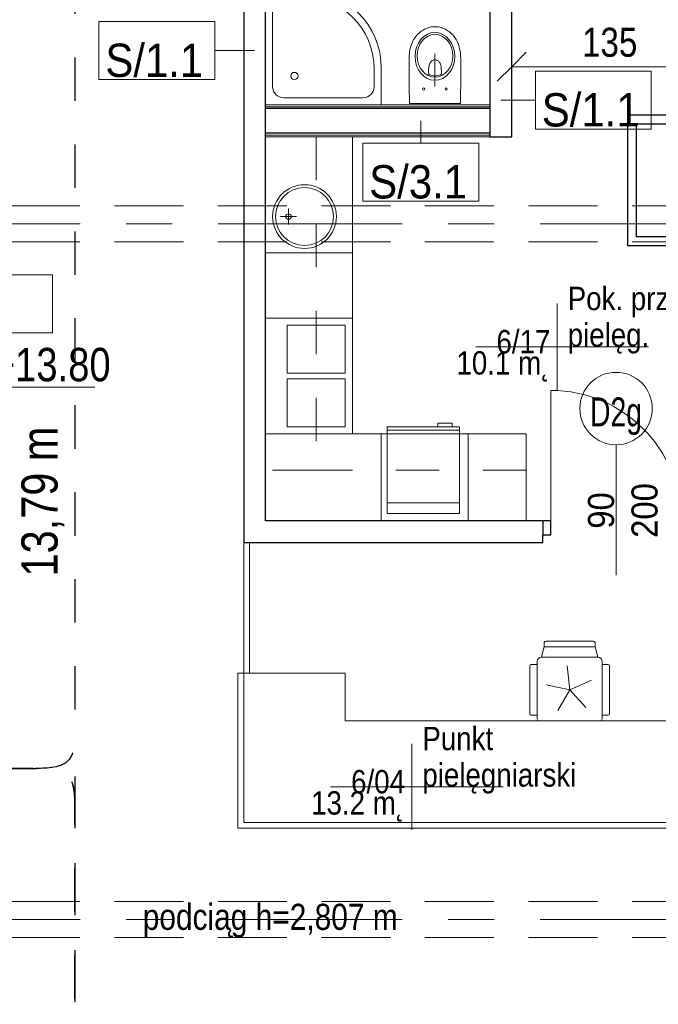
# Model space of a CAD drawing. Header units: centimetres. Extents: x -1631 to 1829, y -257 to 3158.
# Tile 82 of 129: x -477 to -36, y 1310 to 1989. Entities that reach past the tile are written whole.
import ezdxf

# ---------------------------------------------------------------- set-up
doc = ezdxf.new("R2010")
doc.units = ezdxf.units.CM
for name, pattern in [('Dash', [60, 30, -30]), ('Oś', [222.25, 127, -31.75, 31.75, -31.75]), ('Ukryte', [71.438, 47.625, -23.813])]:
    doc.linetypes.add(name, pattern=pattern)
for name, color, linetype, lineweight in [('A-ANNO-DIMS', 211, 'Continuous', 13), ('A-ANNO-DIMS-100', 211, 'Continuous', 13), ('A-ANNO-NOTE', 131, 'Continuous', 9), ('A-AREA-IDEN', 2, 'Continuous', 13), ('A-DETL', 90, 'Continuous', 9), ('A-DETL-GENF', 92, 'Continuous', 9), ('A-DETL-HDLN', 90, 'Ukryte', 9), ('A-DETL-MEDM', 33, 'Continuous', 13), ('A-DOOR', 31, 'Continuous', 13), ('A-WALL', 113, 'Continuous', 13), ('A-WALL-FNSH', 113, 'Continuous', 13), ('A-WALL-IDEN', 211, 'Continuous', 13), ('G-ANNO-DIMS', 111, 'Continuous', 13), ('G-ANNO-TEXT', 231, 'Continuous', 13), ('I-FURN', 30, 'Continuous', 9), ('P-SANR-FIXT', 6, 'Continuous', 9), ('Q-SPCQ', 91, 'Continuous', 9), ('S-GRID', 1, 'Continuous', 13)]:
    doc.layers.add(name, color=color, linetype=linetype, lineweight=lineweight)
doc.styles.add('Arial', font='arial.ttf', dxfattribs={"width": 0.9, "height": 18})
doc.styles.add('Arial Narrow_2', font='ARIALN.TTF', dxfattribs={"height": 23})
doc.styles.add('Arial Narrow_4', font='ARIALN.TTF', dxfattribs={"height": 25})
doc.styles.add('Arial Narrow_5', font='ARIALN.TTF', dxfattribs={"height": 20})
doc.styles.add('Arial Narrow_6', font='ARIALN.TTF', dxfattribs={"height": 18})
doc.styles.add('Arial_1', font='arial.ttf', dxfattribs={"width": 0.7, "height": 20})
doc.styles.add('Arial_11', font='arial.ttf', dxfattribs={"width": 0.85, "height": 23})
doc.styles.add('Arial_12', font='arial.ttf', dxfattribs={"width": 0.9, "height": 23})
doc.dimstyles.new('Diagonal_1_100__0__wewnętrzne', dxfattribs={"dimscale": 30.48, "dimtxt": 20.468619, "dimasz": 0.656168, "dimexe": 0.164042, "dimexo": 0.0625, "dimgap": 0.032808, "dimtad": 1, "dimdec": 0, "dimdsep": 46, "dimtxsty": 'Arial Narrow_5', "dimblk1": 'OBLIQUE', "dimblk2": 'OBLIQUE', "dimsah": 1, "dimcen": 0.09, "dimazin": 0, "dimtfac": 1, "dimtdec": 4, "dimtix": 1, "dimtmove": 0, "dimatfit": 3, "dimfxl": 0.164042, "dimfxlon": 1, "dimtvp": 1, "dimtolj": 1, "dimtzin": 0, "dimarcsym": 2})

# ---------------------------------------------------------------- blocks, each defined once
blk = doc.blocks.new('Blat - Blat-V4-6_piętro IV __13_80 m_ - stan projektowany')
at = {"layer": 'I-FURN'}
for p, q in [((0, -60), (0, 0)), ((80, 0), (80, -60)), ((80, -60), (0, -60))]:
    blk.add_line(p, q, dxfattribs=at)
blk = doc.blocks.new('Blat - Blat-2328139-6_piętro IV __13_80 m_ - stan projektowany')
at = {"layer": 'I-FURN'}
for p, q in [((0, 60), (0, 0)), ((45, 60), (0, 60)), ((45, 0), (45, 60))]:
    blk.add_line(p, q, dxfattribs=at)
blk = doc.blocks.new('Blat - Blat-1345692-6_piętro IV __13_80 m_ - stan projektowany')
at = {"layer": 'I-FURN'}
for p, q in [((0, -60), (0, 0)), ((80, -60), (0, -60))]:
    blk.add_line(p, q, dxfattribs=at)
blk = doc.blocks.new('Blat - Blat-2328140-6_piętro IV __13_80 m_ - stan projektowany')
at = {"layer": 'I-FURN'}
for p, q in [((0, -60), (0, 0)), ((40, 0), (40, -60)), ((40, -60), (0, -60))]:
    blk.add_line(p, q, dxfattribs=at)
blk = doc.blocks.new('Blat - Blat-2328141-6_piętro IV __13_80 m_ - stan projektowany')
at = {"layer": 'I-FURN'}
for p, q in [((0, -60), (0, 0)), ((60, 0), (60, -60)), ((60, -60), (0, -60))]:
    blk.add_line(p, q, dxfattribs=at)
blk = doc.blocks.new('Blat - Blat-2328144-6_piętro IV __13_80 m_ - stan projektowany')
at = {"layer": 'I-FURN', "linetype": 'Dash'}
for p, q in [((0, -35), (0, 0)), ((230, -35), (0, -35))]:
    blk.add_line(p, q, dxfattribs=at)
blk = doc.blocks.new('Blat - Blat-2328145-6_piętro IV __13_80 m_ - stan projektowany')
at = {"layer": 'I-FURN', "linetype": 'Dash'}
for p, q in [((180, 35), (0, 35)), ((180, 0), (180, 35))]:
    blk.add_line(p, q, dxfattribs=at)
blk = doc.blocks.new('DRZWI 1S - automatyczna etykieta - Drzwi 90 _szklone_-2381400-6_piętro IV __13_80 m_ - stan projektowany')
at = {"layer": 'A-DETL-GENF'}
for p, q in [((-50.5, 2), (-45, 2)), ((-50.5, -7.5), (-50.5, 2)), ((-45, 2), (-45, -7.5)), ((45, 2), (50.5, 2)), ((45, -7.5), (45, 2)), ((50.5, 2), (50.5, -7.5)), ((-45, -7.5), (-50.5, -7.5)), ((50.5, -7.5), (45, -7.5))]:
    blk.add_line(p, q, dxfattribs=at)
at = {"layer": 'A-DETL-MEDM', "lineweight": 25}
for p, q in [((-50.5, -7.5), (-50.5, 2)), ((-50.5, 2), (-45, 2)), ((-45, 2), (-45, -7.5)), ((45, 2), (45, -7.5)), ((50.5, 2), (45, 2)), ((50.5, -7.5), (50.5, 2)), ((-45, -7.5), (-50.5, -7.5)), ((45, -7.5), (50.5, -7.5))]:
    blk.add_line(p, q, dxfattribs=at)
at = {"layer": 'A-DOOR'}
blk.add_line((45, -7.5), (45, -97.5), dxfattribs=at)
blk.add_arc((45, -7.5), 90, 180, 270, dxfattribs=at)
blk = doc.blocks.new('brodzik natryskowy 80x80 półokrągły - brodzik natryskowy 80x80 półokrągły-2355028-6_piętro IV __13_80 m_ - stan projektowany')
at = {"layer": 'P-SANR-FIXT'}
for p, q in [((-60, -5), (-60, 20)), ((-47.5, 15), (7.5, 15)), ((-55, -5), (-55, 7.5)), ((15, 7.5), (15, -47.5)), ((7.5, -55), (-5, -55)), ((20, -60), (-5, -60))]:
    blk.add_line(p, q, dxfattribs=at)
blk.add_circle((0, 0), 2.5, dxfattribs=at)
for centre, radius, start, end in [((-47.5, 7.5), 7.5, 90, 180), ((7.5, 7.5), 7.5, 360, 90), ((-5, -5), 55, 180, 270), ((-5, -5), 50, 180, 270), ((7.5, -47.5), 7.5, 270, 360)]:
    blk.add_arc(centre, radius, start, end, dxfattribs=at)
blk = doc.blocks.new('umywalka okrągła d _44cm stal nierdzewna - Type 1-2356170-6_piętro IV __13_80 m_ - stan projektowany')
at = {"layer": 'P-SANR-FIXT'}
for p, q in [((12.5, 17.93), (12.5, 28.93)), ((7, 23.43), (18, 23.43))]:
    blk.add_line(p, q, dxfattribs=at)
for centre, radius in [((12.5, 34.5), 22), ((12.5, 34.5), 20), ((12.5, 23.43), 1.9)]:
    blk.add_circle(centre, radius, dxfattribs=at)
blk = doc.blocks.new('zlewozmywak dwukomorowy - Type 1-2356268-6_piętro IV __13_80 m_ - stan projektowany')
at = {"layer": 'P-SANR-FIXT'}
for p, q in [((52.5, 67.5), (-27.5, 67.5)), ((-27.5, 67.5), (-27.5, 7.5)), ((10.5, 62.5), (-22.5, 62.5)), ((-22.5, 62.5), (-22.5, 22.5)), ((10.5, 22.5), (10.5, 62.5)), ((47.5, 62.5), (14.5, 62.5)), ((14.5, 62.5), (14.5, 22.5)), ((47.5, 22.5), (47.5, 62.5)), ((52.5, 7.5), (52.5, 67.5)), ((-22.5, 22.5), (10.5, 22.5)), ((14.5, 22.5), (47.5, 22.5))]:
    blk.add_line(p, q, dxfattribs=at)
blk = doc.blocks.new('lodówka niska w zabudowie - Type 1-2357182-6_piętro IV __13_80 m_ - stan projektowany')
at = {"layer": 'Q-SPCQ'}
for p, q in [((22.5, 75), (22.5, 72.5)), ((32.5, 75), (22.5, 75)), ((32.5, 72.5), (32.5, 75)), ((-12.5, 12.5), (-12.5, 72.5)), ((-12.5, 72.5), (37.5, 72.5)), ((37.5, 70), (-12.5, 70)), ((37.5, 72.5), (37.5, 12.5)), ((37.5, 20), (-12.5, 20)), ((37.5, 12.5), (-12.5, 12.5))]:
    blk.add_line(p, q, dxfattribs=at)
blk = doc.blocks.new('Miska ustępowa Nova Pro - Type 1-1223710-6_piętro IV __13_80 m_ - stan projektowany')
at = {"layer": 'P-SANR-FIXT'}
for p, q in [((1.27, 54.39), (-0.04, 53.06)), ((1.98, 55.03), (1.27, 54.39)), ((2.72, 55.62), (1.98, 55.03)), ((3.54, 56.19), (2.72, 55.62)), ((4.37, 56.71), (3.54, 56.19)), ((5.26, 57.2), (4.37, 56.71)), ((6.17, 57.64), (5.26, 57.2)), ((7.14, 58.04), (6.17, 57.64)), ((8.15, 58.36), (7.14, 58.04)), ((9.18, 58.63), (8.15, 58.36)), ((10.24, 58.83), (9.18, 58.63)), ((11.35, 58.95), (10.24, 58.83)), ((12.51, 59), (11.35, 58.95)), ((13.65, 58.95), (12.51, 59)), ((14.76, 58.83), (13.65, 58.95)), ((15.82, 58.63), (14.76, 58.83)), ((16.85, 58.36), (15.82, 58.63)), ((17.86, 58.04), (16.85, 58.36)), ((18.83, 57.64), (17.86, 58.04)), ((19.74, 57.2), (18.83, 57.64)), ((20.63, 56.71), (19.74, 57.2)), ((21.46, 56.19), (20.63, 56.71)), ((22.28, 55.62), (21.46, 56.19)), ((23.02, 55.03), (22.28, 55.62)), ((23.73, 54.39), (23.02, 55.03)), ((25.04, 53.06), (23.73, 54.39)), ((-3.03, 48.44), (-3.74, 46.72)), ((-2.19, 50.07), (-3.03, 48.44)), ((-1.2, 51.63), (-2.19, 50.07)), ((-0.04, 53.06), (-1.2, 51.63)), ((26.2, 51.63), (25.04, 53.06)), ((27.19, 50.07), (26.2, 51.63)), ((28.03, 48.44), (27.19, 50.07)), ((28.74, 46.72), (28.03, 48.44)), ((-5.05, 41.02), (-5.24, 38.97)), ((-4.73, 42.99), (-5.05, 41.02)), ((-4.31, 44.89), (-4.73, 42.99)), ((-3.74, 46.72), (-4.31, 44.89)), ((29.31, 44.89), (28.74, 46.72)), ((29.75, 42.99), (29.31, 44.89)), ((30.05, 41.02), (29.75, 42.99)), ((30.24, 38.97), (30.05, 41.02)), ((-5.24, 38.97), (-5.32, 36.85)), ((-5.32, 36.85), (-5.32, 29.36)), ((8.96, 33.77), (9.26, 34.31)), ((9.26, 34.31), (9.6, 34.76)), ((9.6, 34.76), (9.97, 35.1)), ((9.97, 35.1), (10.37, 35.4)), ((10.37, 35.4), (10.79, 35.64)), ((10.79, 35.64), (11.21, 35.82)), ((11.21, 35.82), (11.62, 35.94)), ((11.62, 35.94), (12.51, 36.04)), ((12.5, 17.77), (12.5, 40.26)), ((12.51, 36.04), (13.38, 35.94)), ((13.38, 35.94), (13.8, 35.82)), ((13.8, 35.82), (14.24, 35.64)), ((14.24, 35.64), (14.63, 35.4)), ((14.63, 35.4), (15.03, 35.1)), ((15.03, 35.1), (15.4, 34.76)), ((15.4, 34.76), (15.74, 34.31)), ((15.74, 34.31), (16.04, 33.77)), ((30.32, 36.85), (30.24, 38.97)), ((30.32, 29.36), (30.32, 36.85)), ((-5.32, 29.36), (-5.29, 21.78)), ((8.05, 28.3), (8.1, 29.53)), ((8.05, 26.94), (8.05, 28.3)), ((8.1, 29.53), (8.2, 30.61)), ((8.2, 30.61), (8.32, 31.58)), ((8.32, 31.58), (8.47, 32.41)), ((8.47, 32.41), (8.69, 33.15)), ((8.69, 33.15), (8.96, 33.77)), ((16.04, 33.77), (16.31, 33.15)), ((16.31, 33.15), (16.53, 32.41)), ((16.53, 32.41), (16.71, 31.58)), ((16.71, 31.58), (16.83, 30.61)), ((16.83, 30.61), (16.9, 29.53)), ((16.9, 29.53), (16.95, 28.3)), ((16.95, 28.3), (16.95, 26.94)), ((30.29, 21.78), (30.32, 29.36)), ((-5.29, 21.78), (-5.24, 17.94)), ((8.1, 26.62), (8.05, 26.94)), ((8.22, 26.32), (8.1, 26.62)), ((8.42, 26.08), (8.22, 26.32)), ((8.67, 25.9), (8.42, 26.08)), ((9.6, 25.56), (8.67, 25.9)), ((10.56, 25.29), (9.6, 25.56)), ((11.53, 25.14), (10.56, 25.29)), ((12.51, 25.09), (11.53, 25.14)), ((13.47, 25.14), (12.51, 25.09)), ((14.44, 25.29), (13.47, 25.14)), ((15.4, 25.56), (14.44, 25.29)), ((16.34, 25.9), (15.4, 25.56)), ((16.58, 26.08), (16.34, 25.9)), ((16.78, 26.32), (16.58, 26.08)), ((16.93, 26.62), (16.78, 26.32)), ((16.95, 26.94), (16.93, 26.62)), ((30.27, 17.94), (30.29, 21.78)), ((-5.24, 17.94), (-5.2, 14.02)), ((-5.2, 14.02), (-5.15, 10.04)), ((30.15, 10.04), (30.22, 14.02)), ((30.22, 14.02), (30.27, 17.94)), ((-5.15, 10.04), (-5.05, 6)), ((30.05, 6), (30.15, 10.04)), ((-5.05, 6), (30.05, 6))]:
    blk.add_line(p, q, dxfattribs=at)
for centre in [(4.76, 16), (20.24, 16)]:
    blk.add_circle(centre, 0.752, dxfattribs=at)
for centre, major_axis, ratio in [((12.5, 38.51), (0, 16.5), 0.830338), ((12.5, 38.92), (0, 14.8), 0.83084)]:
    blk.add_ellipse(centre, major_axis=major_axis, ratio=ratio, dxfattribs=at)
blk = doc.blocks.new('Lada rejestracji1 - Lada rejestracji-2359770-6_piętro IV __13_80 m_ - stan projektowany')
at = {"layer": 'I-FURN'}
for p, q in [((1431.33, 30.12), (1431.33, 326.62)), ((1431.33, 326.62), (1538.33, 326.62)), ((1538.33, 326.62), (1538.33, 322.62)), ((1435.33, 30.12), (1435.33, 322.62)), ((1435.33, 322.62), (1538.33, 322.62)), ((1435.33, 322.62), (1435.33, 30.12)), ((1538.33, 322.62), (1435.33, 322.62)), ((1538.33, 322.62), (1538.33, 318.62)), ((1628.33, 322.62), (1538.33, 322.62)), ((1538.33, 252.62), (1538.33, 322.62)), ((1538.33, 318.62), (1628.33, 318.62)), ((1505.33, -227.38), (1505.33, 252.62)), ((1505.33, 252.62), (1538.33, 252.62)), ((1431.33, -4.88), (1431.33, -301.38)), ((1441.33, -4.88), (1435.33, -4.88)), ((1441.33, -291.38), (1441.33, -4.88)), ((1538.33, -227.38), (1505.33, -227.38)), ((1538.33, -291.38), (1538.33, -227.38)), ((1538.33, -291.38), (1441.33, -291.38)), ((1538.33, -301.38), (1538.33, -291.38)), ((1628.33, -293.38), (1538.58, -293.38)), ((1538.58, -293.38), (1538.58, -297.38)), ((1538.58, -297.38), (1628.33, -297.38)), ((1431.33, -301.38), (1538.33, -301.38))]:
    blk.add_line(p, q, dxfattribs=at)
blk = doc.blocks.new('krzesło obrotowe - krzesło obrotowe-817701-6_piętro IV __13_80 m_ - stan projektowany')
at = {"layer": 'I-FURN'}
for p, q in [((16.5, 27.5), (-16.5, 27.5)), ((19.5, 22.5), (-19.5, 22.5)), ((-17.5, 22.5), (-17.5, 26.5)), ((17.5, 22.5), (17.5, 26.5)), ((-33.5, 16.5), (-33.5, -16.5)), ((-32.5, 17.5), (-29.5, 17.5)), ((-29.5, 17.5), (-22.5, 19.5)), ((-29.5, 17.5), (-29.5, -17.5)), ((-22.5, 19.5), (-22.5, -19.5)), ((-6.71, 15.07), (0, 0)), ((0, 0), (12.26, 11.04)), ((0, 0), (-16.41, -1.72)), ((-3.43, -16.14), (0, 0)), ((0, 0), (14.29, -8.25)), ((-29.5, -17.5), (-32.5, -17.5)), ((-22.5, -19.5), (-29.5, -17.5)), ((-19.5, -22.5), (19.5, -22.5)), ((-17.5, -22.5), (-17.5, -26.5)), ((17.5, -22.5), (17.5, -26.5)), ((-16.5, -27.5), (16.5, -27.5))]:
    blk.add_line(p, q, dxfattribs=at)
for centre, radius, start, end in [((-16.5, 26.5), 1, 90, 180), ((16.5, 26.5), 1, 0, 90), ((-19.5, 19.5), 3, 90, 180), ((19.5, 19.5), 3, 47.57359, 90), ((-32.5, 16.5), 1, 90, 180), ((-32.5, -16.5), 1, 180, 270), ((-19.5, -19.5), 3, 180, 270), ((-16.5, -26.5), 1, 180, 270), ((16.5, -26.5), 1, 270, 0), ((19.5, -19.5), 3, 270, 312.42641)]:
    blk.add_arc(centre, radius, start, end, dxfattribs=at)
blk = doc.blocks.new('Spot Elevations - Kota wyk 2-385235-6_piętro IV __13_80 m_ - stan projektowany')
at = {"layer": 'G-ANNO-DIMS'}
for p, q in [((0, 0), (-0.09, 0.18)), ((-0.09, 0.18), (0.6992, 0.18)), ((0, 0), (0.09, 0.18))]:
    blk.add_line(p, q, dxfattribs=at)
blk = doc.blocks.new('METKA_POMIESZCZENIA2 - Rozbudowana - bez ramki-2396678-6_piętro IV __13_80 m_ - stan projektowany')
at = {"layer": 'A-AREA-IDEN'}
for p, q in [((0, 0.425), (0, 0)), ((0.0976, 0), (-0.8, 0)), ((-0.8, 0), (0.9, 0)), ((0, 0), (0, -0.425))]:
    blk.add_line(p, q, dxfattribs=at)
blk = doc.blocks.new('DIMBLOCK202-6_piętro IV __13_80 m_ - stan projektowany')
at = {"layer": 'A-ANNO-DIMS-100', "transparency": 16777216}
for p, q in [((-137.62, 1956.75), (-127.62, 1966.75)), ((-2.62, 1956.75), (7.38, 1966.75)), ((-137.62, 1956.75), (-147.62, 1946.75)), ((-137.62, 1951.75), (-137.62, 1961.75)), ((-2.62, 1956.75), (-137.62, 1956.75)), ((-137.62, 1956.75), (-137.62, 1951.75)), ((-2.62, 1956.75), (-12.62, 1946.75)), ((-2.62, 1951.75), (-2.62, 1961.75)), ((-2.62, 1956.75), (-2.62, 1951.75))]:
    blk.add_line(p, q, dxfattribs=at)
at = {"layer": 'A-ANNO-DIMS-100', "color": 0, "transparency": 16777216, "insert": (-89.13, 1983.6), "char_height": 20, "width": 45.6158, "attachment_point": 1, "line_spacing_factor": 0.974696, "style": 'Arial Narrow_5'}
blk.add_mtext('135', dxfattribs=at)
blk = doc.blocks.new('_Oblique')
at = {"color": 0, "linetype": 'ByBlock', "lineweight": -2}
blk.add_line((-0.5, -0.5), (0.5, 0.5), dxfattribs=at)
blk = doc.blocks.new('ET sciana_AT7 - 10mm-2270614-6_piętro IV __13_80 m_ - stan projektowany')
at = {"layer": 'A-WALL-IDEN'}
for p, q in [((-0.4, 0.196875), (0.4, 0.196875)), ((-0.4, -0.203125), (-0.4, 0.196875)), ((0.4, 0.196875), (0.4, -0.203125)), ((-0.4, -0.203125), (0.4, -0.203125))]:
    blk.add_line(p, q, dxfattribs=at)

msp = doc.modelspace()

# ---------------------------------------------------------------- linework, layer by layer
at = {"layer": 'A-ANNO-NOTE', "lineweight": 13}
msp.add_line((-65.62, 1605.83), (-65.62, 1695.83), dxfattribs=at)
msp.add_line((-65.62, 1605.83), (-65.62, 1695.83), dxfattribs=at)
msp.add_circle((-65.62, 1720.83), 25, dxfattribs=at)
at = {"layer": 'A-DETL', "linetype": 'Dash', "lineweight": 25}
for points, knots in [([(-552.77, 2638.57), (-478.91, 2638.57), (-476.08, 2638.57), (-439.12, 2638.57), (-439.12, 2601.62), (-439.12, 2598.79), (-439.12, 2573.54), (-439.12, 1655.82), (-439.12, 1618.87), (-439.12, 1616.04), (-439.12, 1512.36), (-439.12, 1509.53), (-439.12, 1472.57), (-476.08, 1472.57), (-478.91, 1472.57), (-555.62, 1472.57)], [0, 0, 0, 0, 1.242892, 2.082132, 2.921372, 3.63261, 13.975949, 24.692511, 35.163852, 36.732804, 37.928533, 39.497485, 40.336725, 41.175965, 42.450024, 42.450024, 42.450024, 42.450024]), ([(-555.62, 1472.57), (-478.91, 1472.57), (-476.08, 1472.57), (-439.12, 1472.57), (-439.12, 1435.62), (-439.12, 1432.79), (-439.12, 1329.11), (-439.12, 1326.28), (-439.12, 1289.33), (-402.17, 1289.33), (-399.34, 1289.33), (54.38, 1289.33), (347.2, 1289.33), (391.67, 1289.33), (418.55, 1316.21), (413.88, 1393.93), (413.88, 1663.13)], [0, 0, 0, 0, 1.274059, 2.1133, 2.95254, 4.521491, 5.717221, 7.286172, 8.125412, 8.964652, 14.361634, 22.556861, 31.207392, 35.311818, 37.065318, 41.276562, 41.276562, 41.276562, 41.276562]), ([(-561.62, 233.02), (-511.61, 233.02), (-497.78, 233.02), (-439.12, 233.02), (-439.12, 251.36), (-439.12, 296.62), (-439.12, 1289.33), (-439.12, 1326.28), (-439.12, 1329.11), (-439.12, 1432.79), (-439.12, 1435.62), (-439.12, 1472.57), (-476.08, 1472.57), (-478.91, 1472.57), (-555.62, 1472.57)], [0, 0, 0, 0, 1.339676, 2.332925, 3.669947, 15.221807, 26.977257, 38.268666, 39.837617, 41.033347, 42.602298, 43.441538, 44.280778, 45.554838, 45.554838, 45.554838, 45.554838]), ([(-555.62, 1472.57), (-478.91, 1472.57), (-450.62, 1472.57), (-439.12, 1472.57), (-439.12, 1461.07), (-439.12, 1432.79), (-439.12, 1329.11), (-439.12, 1326.28), (-439.12, 1289.33), (-402.17, 1289.33), (-399.34, 1289.33), (54.38, 1289.33), (347.2, 1289.33), (391.67, 1289.33), (413.88, 1267.11), (413.88, 1211.15), (413.88, 1019.9)], [0, 0, 0, 0, 1.274059, 1.834911, 2.395763, 3.964714, 5.438832, 7.007784, 7.847024, 8.686264, 14.083246, 22.278473, 30.929004, 34.961158, 36.402966, 39.45005, 39.45005, 39.45005, 39.45005])]:
    msp.add_open_spline(points, degree=3, knots=knots, dxfattribs=at)
at = {"layer": 'A-DETL-HDLN'}
for p, q in [((-1197.62, 1860.83), (1172.38, 1860.83)), ((-1197.62, 1835.83), (1172.38, 1835.83)), ((-1197.62, 1380.83), (1172.38, 1380.83)), ((-1197.62, 1355.83), (1172.38, 1355.83))]:
    msp.add_line(p, q, dxfattribs=at)
at = {"layer": 'A-WALL', "color": 7, "lineweight": 25}
for p, q in [((-322.62, 2110.33), (-322.62, 1628.33)), ((-307.62, 1643.33), (-307.62, 2095.33)), ((-152.62, 2095.33), (-152.62, 1908.33)), ((-137.62, 1908.33), (-137.62, 2095.33)), ((-152.62, 1927.83), (-307.62, 1927.83)), ((-57.62, 1923.33), (-57.62, 1833.33)), ((-2.62, 1923.33), (-57.62, 1923.33)), ((-51.62, 1839.33), (-51.62, 1917.33)), ((-51.62, 1917.33), (-2.62, 1917.33)), ((-152.62, 1910.83), (-307.62, 1910.83)), ((-152.62, 1908.33), (-137.62, 1908.33)), ((-27.62, 1839.33), (-51.62, 1839.33)), ((-57.62, 1833.33), (-27.62, 1833.33)), ((-116.12, 1643.33), (-307.62, 1643.33)), ((-116.12, 1628.33), (-116.12, 1633.83)), ((-322.62, 1628.33), (-116.12, 1628.33))]:
    msp.add_line(p, q, dxfattribs=at)
at = {"layer": 'A-WALL'}
for p, q in [((-152.62, 1929.08), (-307.62, 1929.08)), ((-152.62, 1909.58), (-307.62, 1909.58))]:
    msp.add_line(p, q, dxfattribs=at)
at = {"layer": 'A-WALL-FNSH', "color": 250, "lineweight": 9}
for p, q in [((-152.62, 1930.33), (-307.62, 1930.33)), ((-307.62, 1908.33), (-152.62, 1908.33))]:
    msp.add_line(p, q, dxfattribs=at)
at = {"layer": 'A-WALL-IDEN'}
for p, q in [((-315.12, 1967.84), (-342.5, 1967.84)), ((-145.12, 1933.66), (-121.31, 1933.66)), ((-200.41, 1919.33), (-200.41, 1904))]:
    msp.add_line(p, q, dxfattribs=at)
at = {"layer": 'S-GRID', "linetype": 'Oś'}
for p, q in [((1342.46, 1848.33), (-1368.76, 1848.33)), ((1342.46, 1368.33), (-1368.76, 1368.33))]:
    msp.add_line(p, q, dxfattribs=at)

# ---------------------------------------------------------------- block references
at = {"layer": 'A-AREA-IDEN', "xscale": 69.99999999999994, "yscale": 69.99999999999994, "zscale": 69.99999999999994}
for p in [(-106.3, 1763.49), (-206.61, 1459.87)]:
    msp.add_blockref('METKA_POMIESZCZENIA2 - Rozbudowana - bez ramki-2396678-6_piętro IV __13_80 m_ - stan projektowany', p, dxfattribs=at)
at = {"layer": 'A-DOOR', "rotation": 180}
msp.add_blockref('DRZWI 1S - automatyczna etykieta - Drzwi 90 _szklone_-2381400-6_piętro IV __13_80 m_ - stan projektowany', (-65.62, 1635.83), dxfattribs=at)
at = {"layer": 'A-WALL-IDEN', "xscale": 99.99999999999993, "yscale": 99.99999999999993, "zscale": 99.99999999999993}
for p in [(-382.5, 1968.15), (-81.31, 1933.97), (-200.41, 1884.31), (-494.63, 1793.51)]:
    msp.add_blockref('ET sciana_AT7 - 10mm-2270614-6_piętro IV __13_80 m_ - stan projektowany', p, dxfattribs=at)
at = {"layer": 'G-ANNO-DIMS', "xscale": 99.99999999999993, "yscale": 99.99999999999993, "zscale": 99.99999999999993}
msp.add_blockref('Spot Elevations - Kota wyk 2-385235-6_piętro IV __13_80 m_ - stan projektowany', (-495.16, 1717.59), dxfattribs=at)
at = {"layer": 'I-FURN'}
for name, p, rotation in [('Blat - Blat-1345692-6_piętro IV __13_80 m_ - stan projektowany', (-307.62, 1828.33), 90.00000000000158), ('Blat - Blat-2328139-6_piętro IV __13_80 m_ - stan projektowany', (-307.62, 1828.33), 269.9999999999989), ('Blat - Blat-V4-6_piętro IV __13_80 m_ - stan projektowany', (-307.62, 1703.33), 90.00000000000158), ('Blat - Blat-1345692-6_piętro IV __13_80 m_ - stan projektowany', (-227.62, 1643.33), 180), ('Blat - Blat-2328141-6_piętro IV __13_80 m_ - stan projektowany', (-167.62, 1643.33), 180), ('Blat - Blat-2328140-6_piętro IV __13_80 m_ - stan projektowany', (-127.62, 1643.33), 180), ('Lada rejestracji1 - Lada rejestracji-2359770-6_piętro IV __13_80 m_ - stan projektowany', (0, 0), 90.00000000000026), ('krzesło obrotowe - krzesło obrotowe-817701-6_piętro IV __13_80 m_ - stan projektowany', (-97.62, 1526.83), 270.0000000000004)]:
    msp.add_blockref(name, p, dxfattribs=dict(at, rotation=rotation))
at = {"layer": 'I-FURN', "linetype": 'Dash', "rotation": 90.00000000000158}
msp.add_blockref('Blat - Blat-2328144-6_piętro IV __13_80 m_ - stan projektowany', (-307.62, 1678.33), dxfattribs=at)
at = {"layer": 'I-FURN', "linetype": 'Dash'}
msp.add_blockref('Blat - Blat-2328145-6_piętro IV __13_80 m_ - stan projektowany', (-307.62, 1643.33), dxfattribs=at)
at = {"layer": 'P-SANR-FIXT'}
for name, p, rotation in [('brodzik natryskowy 80x80 półokrągły - brodzik natryskowy 80x80 półokrągły-2355028-6_piętro IV __13_80 m_ - stan projektowany', (-287.62, 1950.33), 180), ('umywalka okrągła d _44cm stal nierdzewna - Type 1-2356170-6_piętro IV __13_80 m_ - stan projektowany', (-315.12, 1865.83), 270.0000000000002), ('zlewozmywak dwukomorowy - Type 1-2356268-6_piętro IV __13_80 m_ - stan projektowany', (-315.12, 1755.83), 270.0000000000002)]:
    msp.add_blockref(name, p, dxfattribs=dict(at, rotation=rotation))
msp.add_blockref('Miska ustępowa Nova Pro - Type 1-1223710-6_piętro IV __13_80 m_ - stan projektowany', (-203.12, 1925.33), dxfattribs=at)
at = {"layer": 'Q-SPCQ'}
msp.add_blockref('lodówka niska w zabudowie - Type 1-2357182-6_piętro IV __13_80 m_ - stan projektowany', (-211.12, 1635.83), dxfattribs=at)

# ---------------------------------------------------------------- texts
at = {"layer": 'A-ANNO-NOTE', "lineweight": 211, "insert": (-65.65, 1715.53), "char_height": 20, "width": 37.03, "attachment_point": 5, "line_spacing_factor": 0.936439, "style": 'Arial_1'}
msp.add_mtext('\\pxqc,t4.445,8.89,13.335,17.78,22.225,26.67,31.115,35.56,40.005,44.45,48.895,53.34,57.785,62.23,66.675,71.12,75.565,80.01,84.455,88.9,93.345,97.79,102.235,106.68,111.125,115.57,120.015,124.46,128.905,133.35,137.795,142.24;{D2g}', dxfattribs=at)
at = {"layer": 'A-ANNO-NOTE', "lineweight": 211, "char_height": 18, "attachment_point": 5, "rotation": 90, "line_spacing_factor": 0.936439, "style": 'Arial'}
for s, insert, width in [('\\pxqc,t6.35,12.7,19.05,25.4,31.75,38.1,44.45,50.8,57.15,63.5,69.85,76.2,82.55,88.9,95.25,101.6,107.95,114.3,120.65,127,133.35,139.7,146.05,152.4,158.75,165.1,171.45,177.8,184.15,190.5,196.85,203.2;{200}', (-45.86, 1650.52), 38.07), ('\\pxqc,t6.35,12.7,19.05,25.4,31.75,38.1,44.45,50.8,57.15,63.5,69.85,76.2,82.55,88.9,95.25,101.6,107.95,114.3,120.65,127,133.35,139.7,146.05,152.4,158.75,165.1,171.45,177.8,184.15,190.5,196.85,203.2;{200}', (-45.86, 1650.52), 38.07), ('\\pxqc,t6.35,12.7,19.05,25.4,31.75,38.1,44.45,50.8,57.15,63.5,69.85,76.2,82.55,88.9,95.25,101.6,107.95,114.3,120.65,127,133.35,139.7,146.05,152.4,158.75,165.1,171.45,177.8,184.15,190.5,196.85,203.2;{90}', (-75.86, 1650.52), 25.65)]:
    msp.add_mtext(s, dxfattribs=dict(at, insert=insert, width=width))
at = {"layer": 'A-AREA-IDEN', "char_height": 16.1, "line_spacing_factor": 0.936439, "style": 'Arial_11'}
for s, insert, width, attachment_point in [('\\pt84.99995,169.9999,255.00008,340.00003,424.99998,509.99993,595.00011,680.00006,765.00001,849.99996,934.99991,1020.00009,1105.00004,1189.99999,1274.99994,1359.99989,1445.00007,1530.00002,1614.99997,1699.99992,1785.0001,1870.00005,1955,2039.99995,2124.9999,2210.00008,2295.00003,2379.99998,2464.99993,2550.00011,2635.00006,2720.00001;Pok. przyg.\\Ppielęg.', (-99, 1758.74), 94.486, 7), ('\\pxqr,t3.69565,7.3913,11.08696,14.78261,18.47826,22.17391,25.86957,29.56522,33.26087,36.95652,40.65217,44.34783,48.04348,51.73913,55.43478,59.13043,62.82609,66.52174,70.21739,73.91304,77.6087,81.30435,85,88.69565,92.3913,96.08696,99.78261,103.47826,107.17391,110.86957,114.56522,118.26087;{6/17}', (-110.96, 1758.74), 37.009, 9), ('\\pt84.99995,169.9999,255.00008,340.00003,424.99998,509.99993,595.00011,680.00006,765.00001,849.99996,934.99991,1020.00009,1105.00004,1189.99999,1274.99994,1359.99989,1445.00007,1530.00002,1614.99997,1699.99992,1785.0001,1870.00005,1955,2039.99995,2124.9999,2210.00008,2295.00003,2379.99998,2464.99993,2550.00011,2635.00006,2720.00001;10.1 m˛', (-110.96, 1760.41), 64.141, 3), ('\\pt84.99995,169.9999,255.00008,340.00003,424.99998,509.99993,595.00011,680.00006,765.00001,849.99996,934.99991,1020.00009,1105.00004,1189.99999,1274.99994,1359.99989,1445.00007,1530.00002,1614.99997,1699.99992,1785.0001,1870.00005,1955,2039.99995,2124.9999,2210.00008,2295.00003,2379.99998,2464.99993,2550.00011,2635.00006,2720.00001;Punkt\\Ppielęgniarski', (-199.31, 1455.12), 105.077, 7), ('\\pxqr,t3.69565,7.3913,11.08696,14.78261,18.47826,22.17391,25.86957,29.56522,33.26087,36.95652,40.65217,44.34783,48.04348,51.73913,55.43478,59.13043,62.82609,66.52174,70.21739,73.91304,77.6087,81.30435,85,88.69565,92.3913,96.08696,99.78261,103.47826,107.17391,110.86957,114.56522,118.26087;{6/04}', (-211.27, 1455.12), 37.009, 9), ('\\pt84.99995,169.9999,255.00008,340.00003,424.99998,509.99993,595.00011,680.00006,765.00001,849.99996,934.99991,1020.00009,1105.00004,1189.99999,1274.99994,1359.99989,1445.00007,1530.00002,1614.99997,1699.99992,1785.0001,1870.00005,1955,2039.99995,2124.9999,2210.00008,2295.00003,2379.99998,2464.99993,2550.00011,2635.00006,2720.00001;13.2 m˛', (-211.27, 1456.8), 64.141, 3)]:
    msp.add_mtext(s, dxfattribs=dict(at, insert=insert, width=width, attachment_point=attachment_point))
at = {"layer": 'A-WALL-IDEN', "char_height": 23, "width": 67.32, "attachment_point": 5, "line_spacing_factor": 0.936439, "style": 'Arial_12'}
for s, insert in [('\\pxqc,t4.96957,9.93913,14.9087,19.87826,24.84783,29.81739,34.78696,39.75652,44.72609,49.69565,54.66522,59.63478,64.60435,69.57391,74.54348,79.51304,84.48261,89.45217,94.42174,99.3913,104.36087,109.33043,114.3,119.26957,124.23913,129.2087,134.17826,139.14783,144.11739,149.08696,154.05652,159.02609;{S/1.1}', (-384.31, 1960.99)), ('\\pxqc,t4.96957,9.93913,14.9087,19.87826,24.84783,29.81739,34.78696,39.75652,44.72609,49.69565,54.66522,59.63478,64.60435,69.57391,74.54348,79.51304,84.48261,89.45217,94.42174,99.3913,104.36087,109.33043,114.3,119.26957,124.23913,129.2087,134.17826,139.14783,144.11739,149.08696,154.05652,159.02609;{S/1.1}', (-83.12, 1926.81)), ('\\pxqc,t4.96957,9.93913,14.9087,19.87826,24.84783,29.81739,34.78696,39.75652,44.72609,49.69565,54.66522,59.63478,64.60435,69.57391,74.54348,79.51304,84.48261,89.45217,94.42174,99.3913,104.36087,109.33043,114.3,119.26957,124.23913,129.2087,134.17826,139.14783,144.11739,149.08696,154.05652,159.02609;{S/3.1}', (-202.22, 1877.15))]:
    msp.add_mtext(s, dxfattribs=dict(at, insert=insert))
at = {"layer": 'G-ANNO-DIMS', "insert": (-495.76, 1762.69), "char_height": 23, "width": 97.4494, "attachment_point": 1, "line_spacing_factor": 0.974696, "style": 'Arial Narrow_2'}
msp.add_mtext('+13.80', dxfattribs=at)
at = {"layer": 'G-ANNO-TEXT', "color": 11, "insert": (-476.05, 1604.96), "char_height": 25, "width": 104.939, "attachment_point": 1, "rotation": 90, "line_spacing_factor": 0.949189, "style": 'Arial Narrow_4'}
msp.add_mtext('\\pxt5.08,10.16,15.24,20.32,25.4,30.48,35.56,40.64,45.72,50.8,55.88,60.96,66.04,71.12,76.2,81.28,86.36,91.44,96.52,101.6,106.68,111.76,116.84,121.92,127,132.08,137.16,142.24,147.32,152.4,157.48,162.56;{13,79 m}', dxfattribs=at)
at = {"layer": 'G-ANNO-TEXT', "color": 7, "insert": (-392.3, 1379.14), "char_height": 18, "width": 379, "attachment_point": 1, "line_spacing_factor": 0.949189, "style": 'Arial Narrow_6'}
msp.add_mtext('\\pt127.00008,253.99998,381.00006,507.99996,635.00004,761.99994,889.00002,1015.99992,1143,1270.00008,1396.99998,1524.00006,1650.99996,1778.00004,1904.99994,2032.00002,2158.99992,2286,2413.00008,2539.99998,2667.00006,2793.99996,2921.00004,3047.99994,3175.00002,3301.99992,3429,3556.00008,3682.99998,3810.00006,3936.99996,4064.00004;podciąg h=2,807 m', dxfattribs=at)

# ---------------------------------------------------------------- dimensions: what is measured, and where the dimension line sits
at = {"layer": 'A-ANNO-DIMS'}
dim = msp.add_linear_dim(base=(-137.62, 1956.75), p1=(-2.62, 1951.75), p2=(-137.62, 1951.75), angle=0, dimstyle='Diagonal_1_100__0__wewnętrzne', override={"dimpost": '<>', "dimfxl": 135}, dxfattribs=at)
dim.commit()
dim.dimension.update_dxf_attribs({"geometry": 'DIMBLOCK202-6_piętro IV __13_80 m_ - stan projektowany', "text_midpoint": (-70.12, 1967.96)})

doc.saveas('drawing.dxf')
